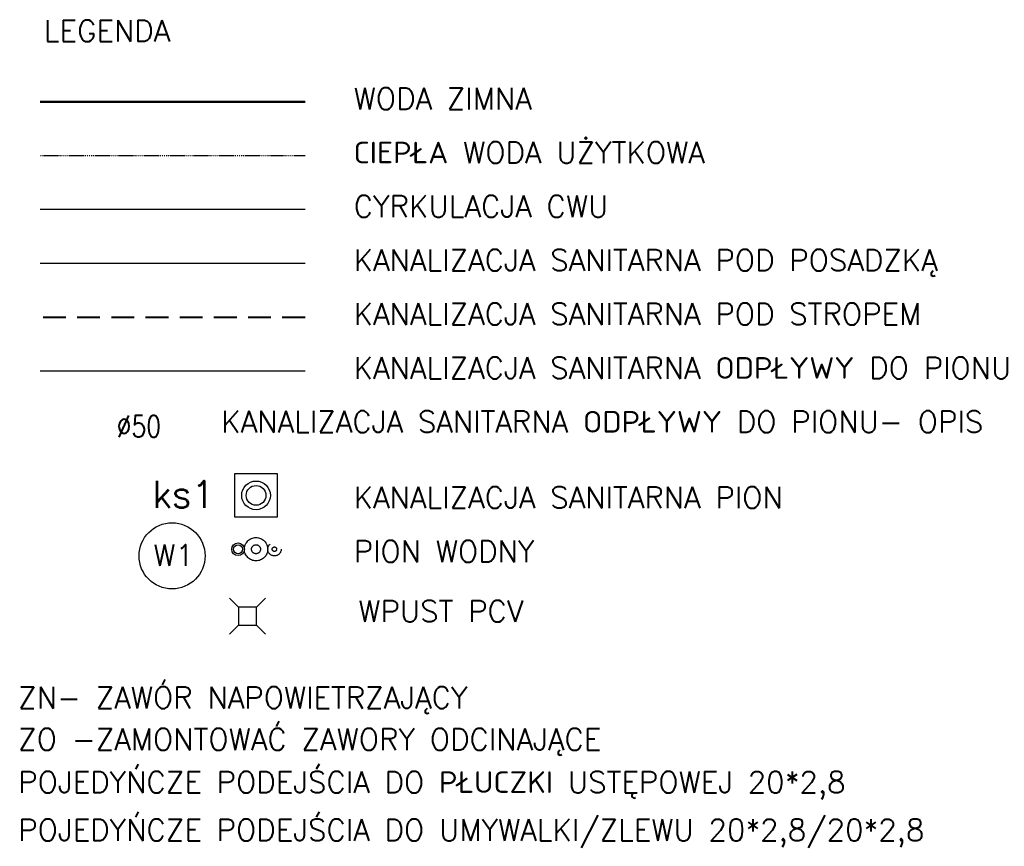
# Model space of a CAD drawing. Header units: millimetres. Extents: x -2626 to 2068, y -6169 to 7214.
# Tile 132 of 143: x 783 to 1331, y -786 to -325. Entities that reach past the tile are written whole.
import ezdxf

# ---------------------------------------------------------------- set-up
doc = ezdxf.new("R2010")
doc.units = ezdxf.units.MM
for name, pattern in [('DASHDOT', [1, 0.5, -0.25, 0, -0.25]), ('DASHED', [19.05, 12.7, -6.35]), ('DIVIDE', [1.25, 0.5, -0.25, 0, -0.25, 0, -0.25])]:
    doc.linetypes.add(name, pattern=pattern)
for name, color, linetype in [('IS CWU', 4, 'DASHDOT'), ('IS CYRKULACA', 4, 'DIVIDE'), ('IS cyrkulacja', 3, 'Continuous'), ('IS kan odp', 36, 'Continuous'), ('IS kan odp opis', 7, 'Continuous'), ('IS kan opis', 7, 'Continuous'), ('IS KAN_S_OPIS', 2, 'Continuous'), ('IS KAN_SAN_RURY', 1, 'Continuous'), ('IS W_CWU', 3, 'DASHED'), ('IS WODA opis', 2, 'Continuous'), ('IS WODA ZIMNA', 4, 'Continuous')]:
    doc.layers.add(name, color=color, linetype=linetype)
doc.layers.add('IS ks pod stropem', color=1, linetype='DASHED', lineweight=40)
doc.layers.add('IS w', color=5, linetype='Continuous', lineweight=50)
doc.layers.add('IS obudowy', color=2, linetype='Continuous', plot=False)
doc.styles.add('TECH', font='simplex.shx')

msp = doc.modelspace()

# ---------------------------------------------------------------- linework, layer by layer
at = {"layer": 'IS CWU'}
msp.add_line((941.73, -401.01), (794.18, -401.01), dxfattribs=at)
at = {"layer": 'IS CYRKULACA', "ltscale": 30}
for radius in [3.75, 1.25]:
    msp.add_circle((924.65, -620.19), radius, dxfattribs=at)
at = {"layer": 'IS cyrkulacja'}
msp.add_line((941.73, -431.01), (794.18, -431.01), dxfattribs=at)
at = {"layer": 'IS kan odp', "ltscale": 50}
msp.add_line((941.73, -521.01), (794.18, -521.01), dxfattribs=at)
at = {"layer": 'IS KAN_SAN_RURY'}
msp.add_line((941.73, -461.01), (794.18, -461.01), dxfattribs=at)
at = {"layer": 'IS KAN_SAN_RURY', "linetype": 'Continuous'}
for p, q in [((904.61, -652.53), (899.61, -647.53)), ((914.61, -652.53), (919.61, -647.53)), ((904.61, -662.53), (899.61, -667.53)), ((914.61, -662.53), (919.61, -667.53))]:
    msp.add_line(p, q, dxfattribs=at)
msp.add_lwpolyline([(904.61, -662.53), (914.61, -662.53), (914.61, -652.53), (904.61, -652.53)], close=True, dxfattribs=at)
for radius in [8, 5.5]:
    msp.add_circle((914.4, -590.19), radius, dxfattribs=at)
at = {"layer": 'IS ks pod stropem'}
msp.add_line((941.73, -491.01), (794.18, -491.01), dxfattribs=at)
at = {"layer": 'IS obudowy'}
msp.add_lwpolyline([(902.4, -602.19), (926.4, -602.19), (926.4, -578.19), (902.4, -578.19)], close=True, dxfattribs=at)
at = {"layer": 'IS w'}
msp.add_line((941.73, -371.01), (794.18, -371.01), dxfattribs=at)
at = {"layer": 'IS W_CWU', "ltscale": 200}
for radius in [6.5, 2.5]:
    msp.add_circle((914.4, -620.19), radius, dxfattribs=at)
at = {"layer": 'IS WODA opis'}
msp.add_circle((867.59, -623.89), 18.41, dxfattribs=at)
at = {"layer": 'IS WODA ZIMNA'}
for radius in [3.5, 2.5]:
    msp.add_circle((904.4, -620.19), radius, dxfattribs=at)

# ---------------------------------------------------------------- texts
at = {"layer": 'IS kan odp opis', "style": 'TECH', "width": 0.8}
msp.add_text('%%C50', height=12, dxfattribs=at).set_placement((836.76, -557.71))
at = {"layer": 'IS kan opis', "style": 'TECH'}
msp.add_text('ks1', height=15, dxfattribs=at).set_placement((856.54, -597.09))
at = {"layer": 'IS KAN_S_OPIS', "style": 'TECH'}
for s, p in [('LEGENDA', (796.15, -337.4)), ('WODA ZIMNA', (968.8, -375.18)), ('CIEPŁA WODA UŻYTKOWA', (968.8, -405.18)), ('CYRKULACJA CWU', (968.8, -435.18)), ('KANALIZACJA SANITARNA POD POSADZKĄ', (968.8, -465.18)), ('KANALIZACJA SANITARNA POD STROPEM', (968.8, -495.18)), ('KANALIZACJA SANITARNA ODPŁYWY DO PIONU', (968.8, -525.18)), ('KANALIZACJA SANITARNA ODPŁYWY DO PIONU- OPIS', (895.03, -555.18)), ('KANALIZACJA SANITARNA PION', (968.8, -597.38)), ('PION WODNY', (968.8, -627.38)), ('WPUST PCV ', (971.39, -660.72)), ('ZN- ZAWÓR NAPOWIETRZAJĄCY', (781.86, -708.84)), ('ZO -ZAMONTOWAĆ ZAWORY ODCINAJĄCE ', (781.86, -732.06)), ('POJEDYŃCZE PODEJŚCIA DO PŁUCZKI USTĘPOWEJ 20*2,8', (781.86, -755.94)), ('POJEDYŃCZE PODEJŚCIA DO UMYWALKI/ZLEWU 20*2,8/20*2,8', (781.86, -782.58))]:
    msp.add_text(s, height=12, dxfattribs=at).set_placement(p)
at = {"layer": 'IS WODA opis', "style": 'TECH'}
msp.add_text('W1', height=12, dxfattribs=at).set_placement((857.15, -629.5))

doc.saveas('drawing.dxf')
